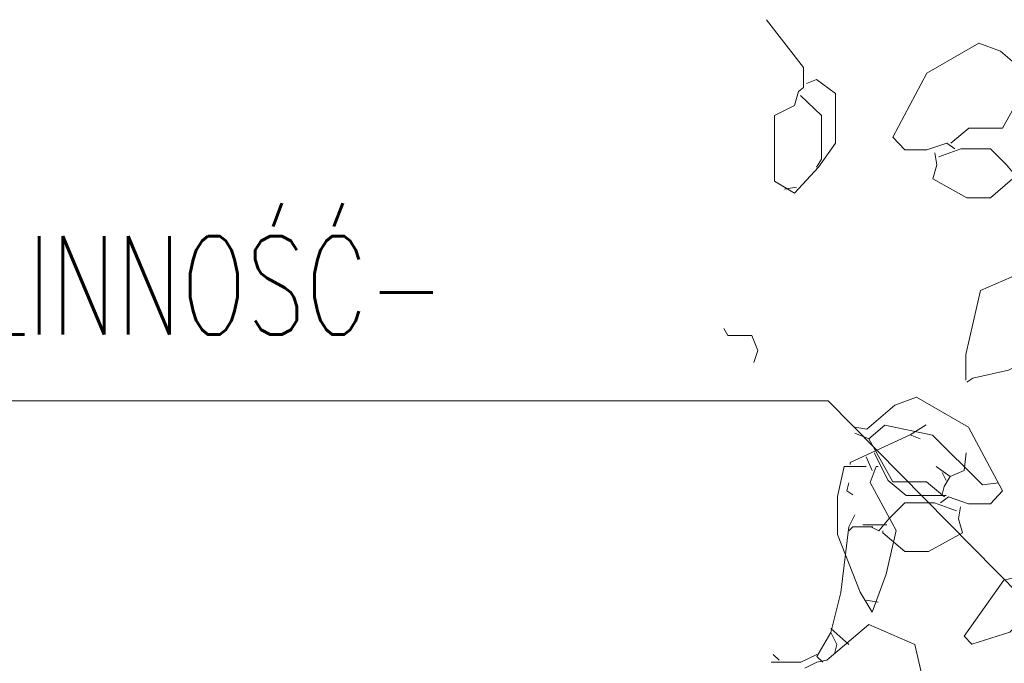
# Model space of a CAD drawing. Header units: millimetres. Extents: x 16698 to 93787, y -21104 to 39413.
# Tile 30 of 256: x 23082 to 23182, y 9791 to 9857. Entities that reach past the tile are written whole.
import ezdxf

# ---------------------------------------------------------------- set-up
doc = ezdxf.new("R2010")
doc.units = ezdxf.units.MM
doc.layers.add('_MODUS - zielen', color=66, linetype='Continuous', lineweight=9)
doc.layers.add('Opis', color=8, linetype='Continuous', lineweight=13)
doc.styles.add('ARCHETYP', font='romans.shx', dxfattribs={"height": 15})

msp = doc.modelspace()

# ---------------------------------------------------------------- linework, layer by layer
at = {"layer": '_MODUS - zielen', "transparency": 33554687, "elevation": -6681.00084}
for points in [[(23157.75843, 9856.67121), (23161.49752, 9851.82023), (23161.49752, 9849.79895), (23160.99207, 9849.39474), (23160.58813, 9847.9799), (23158.56737, 9846.96926), (23158.56737, 9840.29923), (23160.58813, 9839.08635), (23163.01388, 9841.71407), (23164.73221, 9844.13956), (23164.73221, 9849.19251), (23162.81191, 9850.60762), (23161.80101, 9850.20315)], [(23176.82702, 9843.56243), (23176.01915, 9844.16887), (23173.99733, 9843.46145), (23171.77355, 9843.46145), (23170.56173, 9844.77518), (23173.99733, 9851.24324), (23179.25278, 9854.27517), (23181.47656, 9853.46663), (23184.30626, 9851.04114), (23185.51808, 9851.24324)], [(23185.51808, 9850.63693), (23184.10323, 9850.03049), (23181.67853, 9845.68484), (23178.24187, 9845.68484), (23176.42309, 9844.16887)], [(23161.1951, 9848.99054), (23163.31737, 9846.96926), (23163.31737, 9842.52248), (23162.81191, 9841.71407)], [(23174.80627, 9843.15823), (23175.00824, 9841.94548), (23174.6043, 9840.53064), (23178.0399, 9838.61034), (23180.46566, 9838.61034), (23182.68838, 9840.53064), (23182.68838, 9840.73274)], [(23175.21021, 9842.75402), (23177.43399, 9843.56243), (23180.46566, 9843.56243), (23182.08247, 9841.94548), (23183.09338, 9840.73274), (23183.90126, 9841.13694)], [(23160.7901, 9839.69279), (23159.57722, 9839.49055)], [(23177.93839, 9820.11608), (23177.93839, 9822.74354), (23179.45475, 9829.2116), (23184.10323, 9831.23288), (23188.34869, 9827.59465), (23189.35854, 9827.39242), (23190.57142, 9826.78611)], [(23190.57142, 9827.19031), (23191.07687, 9825.37126), (23191.07687, 9823.24899), (23188.75263, 9823.29948), (23186.73095, 9823.29948), (23182.28444, 9821.12672), (23178.64581, 9820.31805), (23178.0399, 9819.91385)], [(23153.42653, 9825.35193), (23153.83047, 9824.64451), (23156.25623, 9824.64451), (23156.86319, 9823.12854), (23156.4582, 9821.9158)], [(23175.39595, 9807.69742), (23176.20383, 9808.30386), (23178.22565, 9807.59644), (23180.44943, 9807.59644), (23181.66125, 9808.91017), (23178.22565, 9815.37823), (23172.9702, 9818.41016), (23170.74641, 9817.60161), (23167.91672, 9815.17613), (23166.7049, 9815.37823)], [(23166.7049, 9814.77192), (23168.11975, 9814.16548), (23170.54444, 9809.81983), (23173.98111, 9809.81983), (23175.79989, 9808.30386)], [(23168.11975, 9814.16548), (23169.73656, 9815.58033), (23174.58702, 9814.56969), (23179.64049, 9809.51661), (23181.25731, 9809.71871)], [(23173.9282, 9815.6081), (23172.31138, 9814.59746), (23173.32123, 9814.19325)], [(23172.31138, 9814.59746), (23166.24699, 9811.76776), (23166.24699, 9811.56566)], [(23168.67275, 9812.77841), (23170.0876, 9809.94858), (23171.90638, 9808.43262), (23175.94895, 9808.43262)], [(23177.97077, 9812.77841), (23177.7688, 9810.95922), (23176.35395, 9810.35292), (23174.9391, 9811.36343)], [(23167.86381, 9812.37407), (23168.47078, 9810.95922)], [(23167.86381, 9811.36343), (23165.64108, 9811.36343), (23164.93366, 9808.33163), (23164.93366, 9804.4913), (23167.2579, 9798.62954), (23168.47078, 9796.60839), (23169.88563, 9800.44872), (23170.89653, 9804.8955), (23168.26881, 9809.74648), (23168.87472, 9811.36343), (23169.07669, 9811.36343)], [(23175.54501, 9810.75712), (23175.94895, 9809.94858)], [(23166.09793, 9809.71871), (23165.89596, 9808.91017), (23166.50187, 9808.50596)], [(23176.35395, 9810.35292), (23175.74698, 9809.34227), (23175.54501, 9808.53373)], [(23177.01277, 9806.88901), (23174.78898, 9807.69742), (23171.75732, 9807.69742), (23170.1405, 9806.08047), (23169.1296, 9804.86773), (23168.32172, 9805.27193)], [(23177.41671, 9807.29322), (23177.21474, 9806.08047), (23177.61868, 9804.66563), (23174.18308, 9802.74533), (23171.75732, 9802.74533), (23169.53459, 9804.66563), (23169.53459, 9804.86773)], [(23166.7049, 9806.48468), (23166.09793, 9805.27193), (23165.29005, 9798.6019), (23164.27928, 9794.55933), (23164.88519, 9793.34659), (23164.68322, 9792.53805)], [(23168.52369, 9805.27193), (23166.50187, 9805.27193), (23166.09793, 9804.86773)], [(23167.51278, 9805.47404), (23169.93853, 9805.47404)], [(23187.06576, 9799.43808), (23182.41728, 9794.5871), (23178.57668, 9793.37449), (23177.7688, 9794.1829), (23181.81137, 9799.84229), (23185.24697, 9800.65083), (23187.06576, 9801.66147), (23187.06576, 9799.43808)], [(23167.86381, 9797.821), (23169.07669, 9797.61903)], [(23174.28459, 9784.25107), (23174.28459, 9786.87853), (23172.76823, 9793.34659), (23168.11975, 9795.36787), (23163.87428, 9791.72964), (23162.86443, 9791.52741), (23161.65156, 9790.9211)], [(23164.27928, 9794.96354), (23166.09793, 9793.34659)], [(23164.27928, 9794.55933), (23162.86443, 9792.13384), (23163.47034, 9791.52741)], [(23162.86443, 9792.33595), (23161.24762, 9791.52741), (23158.2149, 9791.52741)], [(23158.41792, 9792.33595), (23159.02383, 9791.72964)]]:
    msp.add_lwpolyline(points, dxfattribs=at)
at = {"layer": 'Opis'}
for points in [[(23000.63254, 9818.04113), (23163.99192, 9818.04113)], [(23163.99192, 9818.04113), (23198.1495, 9783.40879)]]:
    msp.add_lwpolyline(points, dxfattribs=at)

# ---------------------------------------------------------------- texts
at = {"layer": 'Opis', "style": 'ARCHETYP', "width": 0.7}
msp.add_text('SIATKA POD ROŚLINNOŚĆ-', height=10, rotation=360, dxfattribs=at).set_placement((22999.76188, 9824.74195))

doc.saveas('drawing.dxf')
